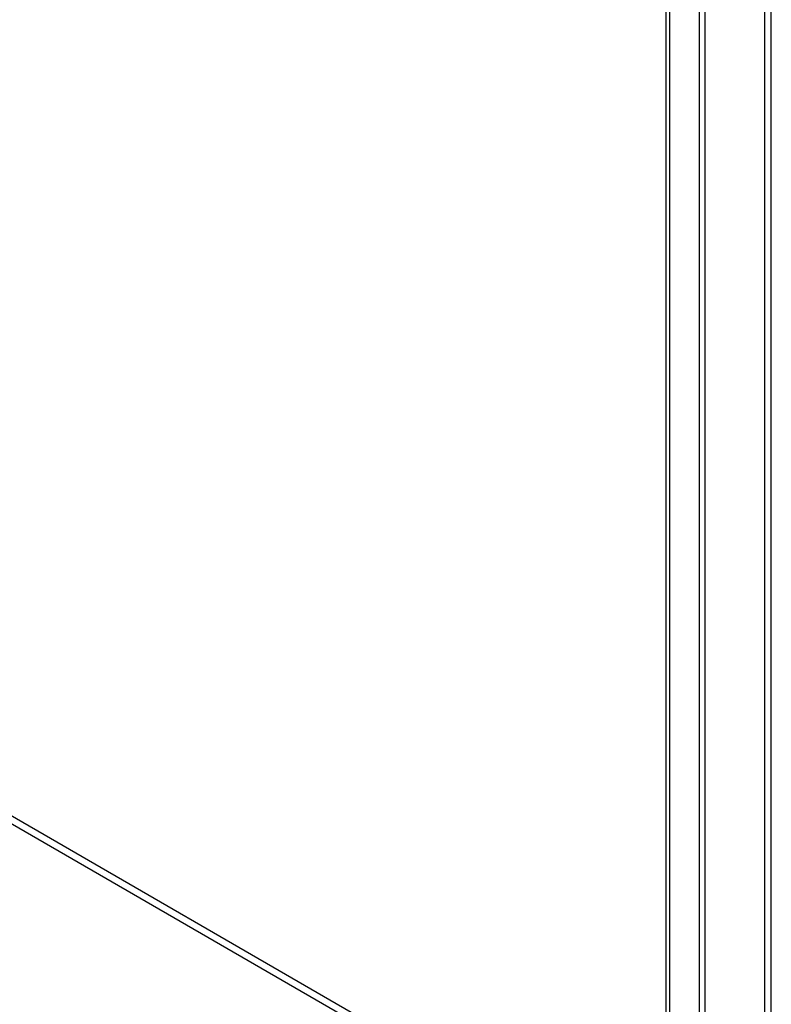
# Model space of a CAD drawing. Header units: inches. Extents: x 3 to 173, y 3 to 113.
# Tile 54 of 57: x 150.31 to 155.19, y 58.25 to 64.63. Entities that reach past the tile are written whole.
import ezdxf

# ---------------------------------------------------------------- set-up
doc = ezdxf.new("R2010")
doc.units = ezdxf.units.IN
doc.header["$LTSCALE"] = 10.4
doc.header["$MEASUREMENT"] = 0
doc.layers.add('Visible Edges(ANSI)', color=7, linetype='Continuous', lineweight=25)
doc.layers.add('Visible Tangent Edges(ANSI)', color=7, linetype='Continuous', lineweight=25)

msp = doc.modelspace()

# ---------------------------------------------------------------- linework, layer by layer
at = {"layer": 'Visible Edges(ANSI)'}
for p, q in [((154.50324, 48.7922), (154.50324, 66.97809)), ((154.75648, 48.69668), (154.75648, 66.82757)), ((154.719, 66.80594), (154.719, 48.67505))]:
    msp.add_line(p, q, dxfattribs=at)
at = {"layer": 'Visible Tangent Edges(ANSI)'}
for p, q in [((155.1425, 67.33976), (155.1425, 49.12232)), ((155.18634, 49.07169), (155.18634, 67.39038)), ((154.52785, 48.69151), (154.52785, 67.0102)), ((145.86182, 62.00687), (154.50324, 57.01774)), ((145.8399, 61.9689), (154.50324, 56.96712))]:
    msp.add_line(p, q, dxfattribs=at)

doc.saveas('drawing.dxf')
